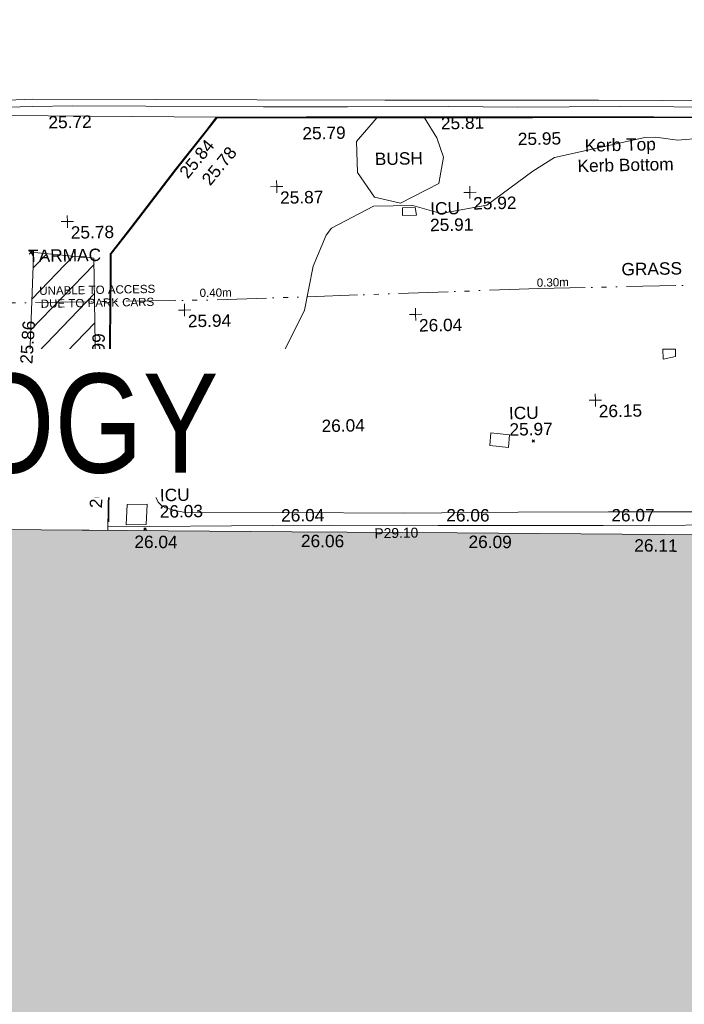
# Model space of a CAD drawing. Header units: millimetres. Extents: x -290717 to 520720, y -88450 to 287762.
# Tile 62 of 256: x -156196 to -136071, y 52334 to 82152. Entities that reach past the tile are written whole.
import ezdxf

# ---------------------------------------------------------------- set-up
doc = ezdxf.new("R2010")
doc.units = ezdxf.units.MM
doc.linetypes.add('IMPORT-UG_EIR_QLB2 _2_', pattern=[2750, 1500, -300, 0, -300, 150, -300, 0, -200])
doc.linetypes.add('IMPORT-UG_ELEC_STREET LIGHTING_QLB2 _2_', pattern=[2700, 1500, -300, 0, -250, 150, -300, 0, -200])
for name, color, linetype, lineweight, true_color in [('00_TOPO_FORM_LINES', 7, 'Continuous', 9, 0x666666), ('00_TOPO_KERB_BOTTOM', 1, 'Continuous', 9, 0xff0000), ('00_TOPO_KERB_TOP', 7, 'Continuous', 9, 0xa500a5), ('00_TOPO_LEVEL_SPOT', 7, 'Continuous', 9, 0x666666), ('00_TOPO_ROAD_MARKING_YELLOW_CONTINUOUS', 40, 'Continuous', 9, 0xffbf00), ('00_TOPO_SERV_IC', 5, 'Continuous', 9, 0x0000ff), ('00_TOPO_STEPS', 7, 'Continuous', 9, 0x666666), ('00_UAV_BUILDING_OUTLINE', 5, 'Continuous', 9, 0x0000ff), ('00_UAV_CONCRETE', 9, 'Continuous', 9, 0x808080), ('00_UAV_FORM_LINES', 7, 'Continuous', 9, 0x666666), ('00_UAV_SERV_IC', 5, 'Continuous', 9, 0x0000ff), ('01_DTM_CONTOUR_MNR', 7, 'Continuous', 9, 0xa5a552), ('12333-PUM-2D-U-0001-C01 - Rev2_REVIT IMPORT_dwg', 7, 'Continuous', 9, 0x767676), ('A_RHA_Line', 7, 'Continuous', 9, 0x00a600), ('PUM-EIRCOMM-NOTES', 6, 'Continuous', 9, 0xff00ff), ('PUM-EIRCOMM-QLB2', 6, 'IMPORT-UG_EIR_QLB2 _2_', 9, 0xff00ff), ('PUM-UNABLE TO SURVEY', 190, 'Continuous', 9, 0x7f00ff)]:
    doc.layers.add(name, color=color, linetype=linetype, lineweight=lineweight, true_color=true_color)
for name, color, linetype, lineweight in [('00_TOPO_ROAD_EDGE', 7, 'Continuous', 9), ('00_TOPO_SURFACE', 7, 'Continuous', 9), ('00_TOPO_SURVEY_TEXT', 7, 'Continuous', 9), ('A_RHA_Detail', 7, 'Continuous', 9), ('A_RHA_Text', 7, 'Continuous', 9), ('GEN-TEXT', 7, 'Continuous', 9), ('PARAPET_LVL', 7, 'Continuous', 9)]:
    doc.layers.add(name, color=color, linetype=linetype, lineweight=lineweight)
doc.styles.add('Arial Narrow', font='ARIALN.TTF', dxfattribs={"height": 3000})
doc.styles.add('Arial_1', font='arial.ttf', dxfattribs={"height": 250})
doc.styles.add('Arial_3', font='arial.ttf', dxfattribs={"height": 300})
doc.styles.add('Swis721 Lt BT_2', font='swissl.ttf', dxfattribs={"height": 375})

# ---------------------------------------------------------------- blocks, each defined once
blk = doc.blocks.new('12333-PUM-2D-U-0001-C01 - Rev2_REVIT IMPORT_dwg_MM-2077200-Site Location Plan Existing')
at = {"layer": '00_TOPO_LEVEL_SPOT', "color": 254, "true_color": 0xcccccc, "flags": 128}
for points in [[(0, -500), (0, 0), (-500, 0)], [(500, 0), (0, 0), (0, 500)]]:
    blk.add_lwpolyline(points, dxfattribs=at)
blk = doc.blocks.new('12333-PUM-2D-U-0001-C01 - Rev2_REVIT IMPORT_dwg_MGS62954_T2_Galway_ITM_3d_Rev1-2077680-Site Location Plan Existing')
at = {"layer": '00_TOPO_FORM_LINES', "color": 254, "true_color": 0xcccccc, "flags": 128}
blk.add_lwpolyline([(533757980, 725637130), (533757352, 725636419), (533757372, 725635484), (533757867, 725634731), (533758658, 725634535), (533759824, 725635109), (533759984, 725635902), (533759791, 725636491), (533759430, 725637103)], dxfattribs=at)
at = {"layer": '00_TOPO_KERB_BOTTOM', "color": 254, "true_color": 0xcccccc, "flags": 128}
blk.add_lwpolyline([(533749625, 725625029), (533749637, 725625233), (533749686, 725627072), (533749734, 725629092), (533749770, 725630485), (533749828, 725632580), (533749840, 725633149), (533749860, 725633171), (533750471, 725633924), (533751853, 725635668), (533752817, 725636847), (533753123, 725637231), (533753196, 725637233), (533755848, 725637194), (533759920, 725637120), (533762696, 725637073), (533766371, 725637012), (533769040, 725636950)], dxfattribs=at)
at = {"layer": '00_TOPO_KERB_TOP', "color": 254, "true_color": 0xcccccc, "flags": 128}
blk.add_lwpolyline([(533749651, 725625039), (533749662, 725625233), (533749712, 725627072), (533749760, 725629092), (533749796, 725630484), (533749854, 725632580), (533749866, 725633139), (533749879, 725633155), (533750491, 725633907), (533751873, 725635652), (533752838, 725636830), (533753136, 725637205), (533753196, 725637207), (533755847, 725637168), (533759920, 725637094), (533762695, 725637047), (533766370, 725636986), (533769039, 725636924)], dxfattribs=at)
at = {"layer": '00_TOPO_ROAD_EDGE', "color": 254, "true_color": 0xcccccc, "flags": 128}
blk.add_lwpolyline([(533753123, 725637231), (533748036, 725637357), (533743230, 725637471)], dxfattribs=at)
at = {"layer": '00_TOPO_ROAD_MARKING_YELLOW_CONTINUOUS', "color": 254, "true_color": 0xcccccc, "flags": 128}
for points in [[(533746810, 725637860), (533747570, 725637870)], [(533746810, 725637643), (533747573, 725637653)], [(533747570, 725637870), (533751330, 725637800), (533754370, 725637740), (533758230, 725637660), (533761730, 725637600), (533764700, 725637550), (533768600, 725637460)], [(533747573, 725637653), (533748770, 725637650), (533750990, 725637600), (533754560, 725637520), (533757100, 725637480), (533760160, 725637430), (533762260, 725637380), (533765370, 725637340), (533768600, 725637260)]]:
    blk.add_lwpolyline(points, dxfattribs=at)
at = {"layer": '00_TOPO_SERV_IC', "color": 254, "true_color": 0xcccccc}
for p, q in [((533758712, 725634160), (533758712, 725634388)), ((533759093, 725634388), (533758712, 725634388)), ((533758712, 725634160), (533759131, 725634160)), ((533759131, 725634160), (533759093, 725634388)), ((533766522, 725629664), (533766522, 725629969)), ((533766903, 725629969), (533766522, 725629969)), ((533766903, 725629740), (533766903, 725629969)), ((533766522, 725629664), (533766903, 725629740)), ((533749834, 725627454), (533749834, 725627911)), ((533750406, 725627911), (533749834, 725627911)), ((533750406, 725627454), (533750406, 725627911)), ((533749834, 725627454), (533750406, 725627454)), ((533750177, 725624939), (533750215, 725625549)), ((533750825, 725625549), (533750215, 725625549)), ((533750787, 725624939), (533750825, 725625549)), ((533750177, 725624939), (533750787, 725624939))]:
    blk.add_line(p, q, dxfattribs=at)
at = {"layer": '00_TOPO_STEPS', "color": 254, "true_color": 0xcccccc}
blk.add_line((533749059, 725624795), (533748839, 725624795), dxfattribs=at)
at = {"layer": '00_TOPO_SURFACE', "color": 254, "true_color": 0xcccccc}
blk.add_line((533749625, 725625029), (533749617, 725624776), dxfattribs=at)
at = {"layer": '00_UAV_CONCRETE', "color": 254, "true_color": 0xcccccc, "flags": 128}
blk.add_lwpolyline([(533749620, 725624883), (533754620, 725624834), (533756340, 725624818), (533759619, 725624754), (533763305, 725624684), (533764619, 725624665), (533769618, 725624596), (533772368, 725624559), (533774140, 725624458), (533774156, 725624203), (533774374, 725624206), (533774871, 725624214)], dxfattribs=at)
at = {"layer": '00_UAV_FORM_LINES', "color": 254, "true_color": 0xcccccc, "flags": 128}
blk.add_lwpolyline([(533750961, 725626023), (533751155, 725625608), (533751266, 725625490), (533751379, 725625428), (533751706, 725625330), (533752033, 725625267), (533754954, 725625221), (533758580, 725625145), (533762055, 725625113), (533764784, 725625072), (533768436, 725625015), (533771316, 725624935), (533771681, 725625005), (533772015, 725625096), (533772184, 725625141), (533772803, 725625313), (533773233, 725625432), (533773689, 725625447), (533774033, 725625374), (533774349, 725625264), (533775413, 725624656)], dxfattribs=at)
at = {"layer": '00_UAV_SERV_IC', "color": 254, "true_color": 0xcccccc}
for p, q in [((533761264, 725627530), (533761226, 725627149)), ((533761264, 725627530), (533761836, 725627454)), ((533761836, 725627454), (533761798, 725627073)), ((533761226, 725627149), (533761798, 725627073))]:
    blk.add_line(p, q, dxfattribs=at)
at = {"layer": '01_DTM_CONTOUR_MNR', "color": 254, "true_color": 0xcccccc, "flags": 128}
blk.add_lwpolyline([(533746750, 725626680), (533747694, 725626445), (533749660, 725625970), (533749682, 725626608), (533749696, 725627070), (533749716, 725627710), (533749750, 725628750), (533751316, 725627218), (533751881, 725626740), (533752384, 725626771), (533752487, 725626797), (533753010, 725627008), (533753737, 725627602), (533754305, 725628766), (533755130, 725630249), (533755688, 725631340), (533755978, 725632668), (533756391, 725633602), (533756553, 725633806), (533757834, 725634456), (533759026, 725634449), (533759869, 725634195), (533761270, 725634421), (533762678, 725635432), (533763339, 725635834), (533766088, 725636392), (533766416, 725636393), (533767075, 725636291), (533768551, 725636391)], dxfattribs=at)
at = {"xscale": 0.375, "yscale": 0.375, "zscale": 0.375}
for p in [(533754914, 725635097), (533760760, 725634821), (533748560, 725634150), (533752059, 725631407), (533759054, 725631154), (533764451, 725628463), (533756051, 725628162)]:
    blk.add_blockref('12333-PUM-2D-U-0001-C01 - Rev2_REVIT IMPORT_dwg_MM-2077200-Site Location Plan Existing', p, dxfattribs=at)
at = {"layer": '00_TOPO_KERB_BOTTOM', "color": 251, "true_color": 0x666666, "insert": (533759920, 725637116), "char_height": 375, "width": 1495.9, "attachment_point": 1, "line_spacing_factor": 1.005062, "style": 'Swis721 Lt BT_2'}
blk.add_mtext('25.81', dxfattribs=at)
at = {"layer": '00_TOPO_KERB_BOTTOM', "color": 251, "true_color": 0x666666, "char_height": 375, "attachment_point": 1, "line_spacing_factor": 1.005062, "style": 'Swis721 Lt BT_2'}
for s, insert, width, rotation in [('25.78', (533752615, 725635380), 1495.9, 49.5871), ('Kerb Bottom', (533764032, 725635753), 3414.46, 0.1679), ('25.86', (533747049, 725629878), 1495.9, 85.3112), ('26.03', (533749080, 725625465), 1495.9, 86.9371)]:
    blk.add_mtext(s, dxfattribs=dict(at, insert=insert, width=width, rotation=rotation))
at = {"layer": '00_TOPO_KERB_TOP', "color": 251, "true_color": 0x666666, "char_height": 375, "attachment_point": 1, "line_spacing_factor": 1.005062, "style": 'Swis721 Lt BT_2'}
for s, insert, width, rotation in [('25.84', (533751942, 725635606), 1495.9, 49.5871), ('Kerb Top', (533764261, 725636367), 2493.17, 0.1679), ('25.99', (533749218, 725629445), 1495.9, 88.1806)]:
    blk.add_mtext(s, dxfattribs=dict(at, insert=insert, width=width, rotation=rotation))
at = {"layer": '00_TOPO_KERB_TOP', "color": 251, "true_color": 0x666666, "insert": (533762239, 725636599), "char_height": 375, "width": 1495.9, "attachment_point": 1, "line_spacing_factor": 1.005062, "style": 'Swis721 Lt BT_2'}
blk.add_mtext('25.95', dxfattribs=at)
at = {"layer": '00_TOPO_LEVEL_SPOT', "char_height": 375, "width": 1495.9, "attachment_point": 1, "line_spacing_factor": 1.005062, "style": 'Swis721 Lt BT_2'}
for s, insert in [('25.87', (533755010, 725634949)), ('25.92', (533760855, 725634673)), ('25.78', (533748655, 725634003)), ('25.94', (533752154, 725631260)), ('26.04', (533759149, 725631007)), ('26.15', (533764546, 725628316)), ('26.04', (533756146, 725628015))]:
    blk.add_mtext(s, dxfattribs=dict(at, insert=insert))
at = {"layer": '00_TOPO_ROAD_EDGE', "color": 251, "true_color": 0x666666, "insert": (533748036, 725637352), "char_height": 375, "width": 1495.9, "attachment_point": 1, "line_spacing_factor": 1.005062, "style": 'Swis721 Lt BT_2'}
blk.add_mtext('25.72', dxfattribs=at)
at = {"layer": '00_TOPO_ROAD_MARKING_YELLOW_CONTINUOUS', "color": 251, "true_color": 0x666666, "insert": (533755720, 725636884), "char_height": 375, "width": 1495.9, "attachment_point": 1, "line_spacing_factor": 1.005062, "style": 'Swis721 Lt BT_2'}
blk.add_mtext('25.79', dxfattribs=at)
at = {"layer": '00_TOPO_SERV_IC', "color": 251, "true_color": 0x666666, "char_height": 375, "attachment_point": 1, "line_spacing_factor": 1.005062, "style": 'Swis721 Lt BT_2'}
for s, insert, width in [('ICU', (533759551, 725634540), 1021.01), ('25.91', (533759537, 725634040), 1495.9), ('ICU', (533750687, 725627806), 1021.01), ('25.89', (533750673, 725627305), 1495.9), ('ICU', (533751214, 725626005), 1021.01), ('26.03', (533751200, 725625505), 1495.9)]:
    blk.add_mtext(s, dxfattribs=dict(at, insert=insert, width=width))
at = {"layer": '00_TOPO_SURVEY_TEXT', "color": 251, "true_color": 0x666666, "char_height": 375, "attachment_point": 1, "line_spacing_factor": 1.005062, "style": 'Swis721 Lt BT_2'}
for s, insert, width in [('BUSH', (533757899, 725636070), 1657.36), ('TARMAC', (533747350, 725633315), 2450.43), ('GRASS', (533765308, 725632600), 2018.28)]:
    blk.add_mtext(s, dxfattribs=dict(at, insert=insert, width=width))
at = {"layer": '00_UAV_BUILDING_OUTLINE', "color": 251, "true_color": 0x666666, "char_height": 375, "width": 1495.9, "attachment_point": 1, "rotation": 358.5939, "line_spacing_factor": 1.005062, "style": 'Swis721 Lt BT_2'}
for s, insert in [('26.04', (533750422, 725624607)), ('26.06', (533755466, 725624546)), ('26.09', (533760539, 725624430)), ('26.11', (533765556, 725624233))]:
    blk.add_mtext(s, dxfattribs=dict(at, insert=insert))
at = {"layer": '00_UAV_CONCRETE', "color": 251, "true_color": 0x666666, "char_height": 375, "width": 1495.9, "attachment_point": 1, "line_spacing_factor": 1.005062, "style": 'Swis721 Lt BT_2'}
for s, insert, rotation in [('26.04', (533754875, 725625327), 359.4458), ('26.06', (533759879, 725625245), 358.8978), ('26.07', (533764875, 725625157), 359.2098)]:
    blk.add_mtext(s, dxfattribs=dict(at, insert=insert, rotation=rotation))
at = {"layer": '00_UAV_SERV_IC', "color": 251, "true_color": 0x666666, "char_height": 375, "attachment_point": 1, "line_spacing_factor": 1.005062, "style": 'Swis721 Lt BT_2'}
for s, insert, width in [('ICU', (533761825, 725628304), 1021.01), ('25.97', (533761833, 725627807), 1495.9)]:
    blk.add_mtext(s, dxfattribs=dict(at, insert=insert, width=width))
blk = doc.blocks.new('12333-PUM-2D-U-0001-C01 - Rev2_REVIT IMPORT_dwg-1620468-Site Location Plan Existing')
at = {"layer": 'PUM-UNABLE TO SURVEY', "true_color": 0xffffd4}
h = blk.add_hatch(dxfattribs=at)
h.set_pattern_fill('FP_8', style=0, pattern_type=2)
h.set_pattern_definition([(45, (107203.35, 14621.14), (-441.94, 441.94), [])])
h.paths.add_polyline_path([(106142, 11858), (108249, 11966), (108264, 17177), (106357, 17385), (106438, 17250), (106316, 15023)])
at = {"layer": 'GEN-TEXT', "color": 253, "true_color": 0xaaaaaa}
for p, q in [((106304, 17332), (106410, 17438)), ((106410, 17332), (106304, 17438)), ((121437, 11366), (121508, 11437)), ((121508, 11366), (121437, 11437)), ((109500, 10870), (109571, 10941)), ((109571, 10870), (109500, 10941)), ((109635, 8908), (109706, 8979)), ((109706, 8908), (109635, 8979))]:
    blk.add_line(p, q, dxfattribs=at)
at = {"layer": 'PUM-EIRCOMM-QLB2', "color": 211, "true_color": 0xffaaff}
blk.add_line((134118, 16077), (121719, 16018), dxfattribs=at)
at = {"layer": 'PUM-EIRCOMM-QLB2', "color": 211, "true_color": 0xffaaff, "flags": 128}
blk.add_lwpolyline([(121719, 16018), (111929, 15843), (104125, 15865), (94990, 15594)], dxfattribs=at)
at = {"layer": 'PUM-UNABLE TO SURVEY', "color": 7, "true_color": 0xffffd4, "flags": 128}
blk.add_lwpolyline([(106438, 17250), (106142, 11858), (108249, 11966), (108264, 17177), (106357, 17385)], close=True, dxfattribs=at)
blk.add_blockref('12333-PUM-2D-U-0001-C01 - Rev2_REVIT IMPORT_dwg_MGS62954_T2_Galway_ITM_3d_Rev1-2077680-Site Location Plan Existing', (-533641080, -725615854))
at = {"layer": 'PARAPET_LVL', "insert": (116610, 8843), "char_height": 300, "width": 1590.34, "attachment_point": 1, "line_spacing_factor": 0.941778, "style": 'Arial_3'}
blk.add_mtext('P29.10', dxfattribs=at)
at = {"layer": 'PUM-EIRCOMM-NOTES', "char_height": 250, "width": 1160.03, "attachment_point": 2, "line_spacing_factor": 0.941778, "style": 'Arial_1'}
for s, insert, rotation in [('0.40m', (111930, 16190), 359.8385), ('0.30m', (122142, 16324), 0.2764)]:
    blk.add_mtext(s, dxfattribs=dict(at, insert=insert, rotation=rotation))
at = {"layer": 'PUM-UNABLE TO SURVEY', "color": 51, "true_color": 0xffff7f, "insert": (108347, 16339), "char_height": 250, "width": 4156.5, "attachment_point": 2, "line_spacing_factor": 0.941778, "style": 'Arial_1'}
blk.add_mtext('UNABLE TO ACCESS\\PDUE TO PARK CARS', dxfattribs=at)

msp = doc.modelspace()

# ---------------------------------------------------------------- hatches: boundary and pattern name
at = {"layer": 'A_RHA_Detail', "true_color": 0xc0c0c0}
h = msp.add_hatch(color=9, dxfattribs=at)
h.paths.add_polyline_path([(-80881, -68503), (-80401, -68483), (-80401, -62985), (-24475, -63009), (-24456, -50840), (-36623, -50832), (-36623, -44229), (-50959, -44214), (-50959, -42574), (-54564, -42571), (-54566, -45054), (-92409, -45027), (-92412, -49202), (-100062, -49202), (-100052, -64853), (-86121, -64853), (-86092, -62958), (-84861, -62958), (-84855, -68240), (-80871, -68240)])
h.paths.add_polyline_path([(-137239, -68462), (-132720, -68433), (-132847, -62850), (-130455, -62917), (-130498, -61356), (-117581, -61423), (-117492, -49184), (-125137, -49178), (-125134, -45033), (-163007, -45006), (-163007, -44090), (-163124, -44090), (-163123, -42384), (-166564, -42384), (-166565, -44044), (-193158, -44025), (-193195, -62864), (-137270, -62917), (-137254, -65680)])
h.paths.add_polyline_path([(120311, -32334), (120312, -31611), (133451, -31638), (133469, -19718), (121296, -19692), (121320, -8191), (112277, -8172), (112263, -14811), (78286, -14740), (78293, -8167), (76546, -8163), (69356, -8153), (69354, -9157), (68373, -9155), (68373, -13706), (69334, -13708), (69325, -16250), (66623, -16250), (66620, -17995), (65989, -17995), (65985, -19731), (57152, -19712), (57127, -31560), (70278, -31587), (70278, -32272), (78264, -32285), (78267, -31020), (112336, -31091), (112336, -32318), (119781, -32333)])
h.paths.add_polyline_path([(7504, -1791), (15482, -674), (15484, 148), (56188, 206), (56156, 14338), (18017, 14236), (17968, 34313), (21727, 34324), (21709, 40608), (18010, 40608), (17996, 45484), (9770, 45421), (3966, 45443), (3985, 14177), (1023, 14177), (-277, 14191), (-232, 5977), (-226, 194), (1220, 180), (7478, 143), (7489, -674)])
h.paths.add_polyline_path([(77756, 53), (77730, 1700), (94464, 1660), (94606, 17991), (88810, 18015), (88800, 14437), (69414, 14458), (69377, 100), (70761, 92)])
h.paths.add_polyline_path([(61252, 46454), (105775, 46473), (105768, 61853), (92285, 61853), (92309, 65784), (96107, 65768), (96060, 75209), (101085, 75072), (104988, 74765), (108404, 74364), (112009, 73787), (115645, 73050), (116891, 72762), (120209, 71893), (120865, 71704), (124136, 70670), (127436, 69481), (127820, 69395), (128274, 69332), (128732, 69307), (129190, 69320), (129645, 69372), (130095, 69461), (130535, 69588), (130963, 69751), (131376, 69950), (131771, 70182), (132163, 70461), (132496, 70742), (132821, 71065), (133117, 71414), (133384, 71787), (133617, 72179), (133817, 72591), (133983, 73018), (134112, 73458), (134204, 73907), (134258, 74362), (134273, 74820), (134251, 75277), (134190, 75731), (134091, 76179), (133955, 76617), (133783, 77041), (133576, 77450), (133336, 77840), (133064, 78209), (132762, 78554), (132432, 78872), (132077, 79161), (131698, 79420), (131300, 79646), (131094, 79746), (132146, 83110), (122788, 86283), (121604, 82800), (117096, 83871), (116842, 83526), (116121, 91222), (110238, 91274), (110194, 90435), (104988, 90486), (104973, 94310), (103746, 94310), (103840, 122852), (96365, 122932), (96350, 123952), (104556, 123902), (104607, 120249), (125503, 120134), (125662, 137657), (114480, 137699), (114382, 129150), (104644, 129188), (104578, 126217), (101184, 126159), (101265, 135959), (89967, 135989), (89928, 125824), (93631, 125841), (93581, 122932), (88697, 122905), (88679, 95739), (86378, 95739), (86378, 96178), (83280, 96201), (83274, 95736), (70170, 95733), (70166, 96272), (66675, 96257), (66655, 95756), (65785, 95756), (65888, 117471), (53473, 117488), (53434, 98570), (40649, 98570), (40610, 94406), (38854, 94410), (38849, 89464), (40612, 89518), (40665, 86258), (38372, 86306), (38370, 76901), (50938, 76944), (50923, 74599), (56485, 74589), (56485, 75195), (92465, 75233), (92646, 71767), (89811, 69363), (85313, 69361), (85313, 66907), (75210, 66903), (75210, 63816), (70819, 63816), (70819, 64253), (69457, 64253), (69456, 66902), (61303, 66899), (61305, 63970), (70500, 63970), (70500, 61853), (61246, 61849), (61252, 46455)])
h.paths.add_polyline_path([(-17153, 48569), (-17153, 60770), (-29363, 60775), (-29363, 67399), (-43507, 67405), (-43489, 69093), (-45766, 69109), (-45794, 67405), (-47272, 67404), (-47272, 66455), (-86005, 66469), (-86007, 60522), (-92663, 60522), (-92667, 50184), (-79752, 50180), (-79752, 48591), (-17158, 48569)])
h.paths.add_polyline_path([(-201056, 48629), (-138378, 48635), (-138378, 50133), (-125468, 50134), (-125469, 60566), (-132187, 60566), (-132187, 66533), (-170643, 66806), (-170643, 67739), (-200340, 67489), (-200349, 60828), (-201058, 60828), (-201057, 51102)])
h.paths.add_polyline_path([(-240052, 54769), (-239444, 54811), (-239187, 54842), (-238765, 54941), (-238382, 55122), (-237990, 55355), (-237269, 55936), (-237030, 56229), (-236793, 56569), (-236555, 57004), (-236433, 57267), (-236300, 57753), (-236251, 58017), (-236236, 58516), (-236233, 58988), (-236214, 59823), (-236364, 59821), (-236634, 60698), (-236392, 61432), (-236225, 61435), (-236202, 62638), (-232564, 62639), (-232564, 63049), (-232732, 63049), (-232860, 63458), (-232732, 63914), (-232561, 63914), (-232522, 70598), (-240629, 70599), (-240630, 72351), (-246413, 72347), (-246413, 70616), (-254450, 70619), (-254455, 70754), (-254470, 73192), (-263883, 73268), (-263902, 68261), (-263715, 68260), (-263553, 67820), (-263719, 67392), (-263914, 67392), (-263957, 58634), (-260181, 58611), (-260192, 56354), (-257185, 56339), (-257213, 57093), (-257339, 57093), (-257471, 57532), (-257339, 58062), (-257203, 58064), (-257174, 58599), (-256478, 58575), (-256478, 58789), (-256013, 58912), (-255397, 58781), (-255397, 58596), (-243810, 58586), (-243805, 58352), (-243741, 57885), (-243619, 57422), (-243424, 56944), (-243247, 56608), (-243003, 56250), (-242732, 55933), (-242372, 55603), (-242141, 55425), (-241805, 55217), (-241529, 55077), (-241101, 54917), (-240836, 54841), (-240453, 54789), (-240203, 54777)])
h.paths.add_polyline_path([(40277, 59895), (40329, 69197), (36589, 69218), (36619, 74674), (32264, 74687), (32233, 69156), (11917, 69270), (11967, 78219), (29088, 78123), (29143, 88141), (15719, 88216), (15733, 90590), (4594, 90652), (4525, 78265), (10097, 78234), (10077, 74773), (4548, 74804), (4466, 60107), (19126, 60025), (19140, 62528), (31739, 62457), (31725, 59943), (38370, 59906)])
h.paths.add_polyline_path([(-246083, 72334), (-246083, 72334), (-246208, 72334)])
h.paths.add_polyline_path([(-114575, 112178), (-114575, 112178), (-114707, 115802)])
h.paths.add_polyline_path([(-154700, 101760), (-114382, 101776), (-114382, 106927), (-113756, 106927), (-113758, 111847), (-114432, 111847), (-114432, 112178), (-114575, 112178), (-114579, 121707), (-123057, 121707), (-123069, 156453), (-119381, 156454), (-119381, 160166), (-115501, 160167), (-115503, 166207), (-132412, 166600), (-132412, 166666), (-135275, 166665), (-135275, 166628), (-135911, 166628), (-135911, 166352), (-152521, 166346), (-152518, 159143), (-150699, 159118), (-150756, 122561), (-151059, 122561), (-151061, 121302), (-154138, 121373), (-154138, 121865), (-154704, 121867), (-154689, 119352), (-154746, 119352), (-154746, 118722), (-160794, 118749), (-160794, 119411), (-163852, 119422), (-163855, 118762), (-167569, 118779), (-166635, 124395), (-166844, 124471), (-167569, 124708), (-168028, 124841), (-168631, 124991), (-169238, 125117), (-169850, 125220), (-170466, 125298), (-171089, 125352), (-171704, 125381), (-172325, 125386), (-172782, 125375), (-173402, 125337), (-174019, 125276), (-174634, 125190), (-175245, 125081), (-176047, 124896), (-176665, 124725), (-177045, 124609), (-177632, 124405), (-176665, 118819), (-177559, 118822), (-177662, 125263), (-176365, 126543), (-159462, 126320), (-157058, 128609), (-157061, 136153), (-158639, 137740), (-159352, 137740), (-161634, 140201), (-168728, 140257), (-171035, 137943), (-174184, 137943), (-176460, 140292), (-177342, 140292), (-177342, 140358), (-183429, 140356), (-185922, 137917), (-185922, 131757), (-186907, 131757), (-187725, 130810), (-187724, 127376), (-186481, 126305), (-186479, 122327), (-185176, 121059), (-180304, 121059), (-180304, 118802), (-193555, 118802), (-193555, 133118), (-192594, 133118), (-192594, 134201), (-192225, 134201), (-192226, 136615), (-192595, 136615), (-192595, 137734), (-193589, 137734), (-193589, 147475), (-193163, 147493), (-192607, 147551), (-192360, 147590), (-192200, 147617), (-191883, 147683), (-191569, 147762), (-191020, 147932), (-190951, 147956), (-190648, 148071), (-190350, 148198), (-190057, 148336), (-189770, 148486), (-189375, 148717), (-189133, 148873), (-188868, 149059), (-188610, 149255), (-188355, 149465), (-188080, 149714), (-187885, 149902), (-187538, 150274), (-187446, 150378), (-187241, 150629), (-187046, 150888), (-186862, 151154), (-186546, 151670), (-186524, 151707), (-163675, 151670), (-163688, 148134), (-157304, 148136), (-157304, 155760), (-157557, 155765), (-157556, 166678), (-187009, 166700), (-187013, 162054), (-188707, 162045), (-188706, 155022), (-188738, 154651), (-188799, 154283), (-188857, 154035), (-188966, 153679), (-189103, 153333), (-189266, 152998), (-189455, 152677), (-189645, 152421), (-189917, 152104), (-190213, 151809), (-190531, 151539), (-190869, 151294), (-191225, 151076), (-191598, 150887), (-192093, 150683), (-192485, 150570), (-192904, 150482), (-193187, 150441), (-193594, 150407), (-193595, 151460), (-205369, 151455), (-205354, 113350), (-207187, 113349), (-207184, 105991), (-205313, 105991), (-205311, 101770), (-175489, 101781), (-175489, 110890), (-154703, 110898), (-154701, 103310)])
h.paths.add_polyline_path([(193736, 113048), (208865, 114991), (208976, 114127), (216448, 115086), (216039, 118272), (232649, 120405), (233426, 114352), (240632, 115278), (239855, 121330), (256407, 123456), (257092, 118089), (264572, 119041), (261878, 138525), (259179, 138222), (259197, 137439), (254686, 136897), (255413, 131315), (240853, 129522), (239771, 137919), (240650, 138010), (240062, 142777), (239166, 142685), (237631, 151018), (266173, 154561), (271297, 142612), (276532, 144861), (274942, 148528), (302075, 160135), (300216, 164320), (301528, 164907), (300405, 167478), (299017, 166946), (295627, 174519), (294333, 177537), (287289, 174519), (289428, 169661), (272957, 162557), (271943, 164897), (267016, 162764), (268502, 159357), (265200, 157946), (226856, 153147), (227510, 148852), (228281, 141179), (227302, 141050), (227895, 136433), (228749, 136524), (229602, 128024), (217691, 126494), (217642, 126874), (215139, 126553), (215195, 126113), (215016, 126090), (214841, 127450), (192259, 124549), (193486, 114991)])
h.paths.add_polyline_path([(-78076, 117606), (-78076, 117610), (-78070, 129486), (-74723, 129478), (-74723, 125436), (-48016, 125380), (-47997, 135873), (-61198, 135902), (-74715, 135924), (-74724, 131865), (-78070, 131873), (-78063, 149550), (-58292, 149542), (-58292, 148946), (-37708, 148938), (-37708, 159740), (-44148, 159743), (-44148, 162961), (-49830, 162961), (-49831, 160632), (-78494, 160644), (-78494, 161615), (-78739, 161615), (-78692, 168188), (-90845, 168127), (-90963, 152687), (-89065, 152686), (-89080, 117610), (-78375, 117606)])
h.paths.add_polyline_path([(69255, 129236), (69260, 136168), (86068, 136131), (86009, 164703), (58790, 164724), (58790, 170119), (54460, 170122), (54457, 166153), (47042, 166159), (47041, 164669), (39173, 164675), (39173, 164079), (17015, 164095), (17002, 147267), (12660, 147267), (12654, 139138), (17031, 139135), (17025, 129935), (39191, 129919), (39191, 129258), (69014, 129236)])
h.paths.add_polyline_path([(39266, 139468), (33051, 139484), (33088, 153428), (39278, 153412), (39278, 152830), (43058, 152820), (43025, 140093), (39267, 140093)])
h.paths.add_polyline_path([(1980, 189123), (18699, 189180), (18678, 195254), (24349, 195273), (24335, 199551), (28830, 199566), (28798, 208816), (24335, 208806), (24334, 209113), (16812, 209088), (16807, 208844), (6772, 208809), (6797, 201489), (-8471, 201437), (-8471, 200429), (-11856, 200418), (-11824, 190892), (-7615, 190905), (-7615, 190171), (-4609, 190169), (-4608, 190917), (1973, 190939), (1977, 189837)])
h.paths.add_polyline_path([(-20506, 190640), (-20122, 206347), (-41550, 207015), (-41462, 210450), (-31391, 210152), (-31079, 223863), (-44305, 224231), (-44491, 211866), (-47510, 211943), (-47723, 203659), (-47076, 203635), (-47175, 199532), (-46801, 199520), (-46874, 195479), (-44600, 195425), (-44686, 192243), (-38074, 192136), (-38104, 191127), (-21538, 190669)])
h.paths.add_polyline_path([(16801, 195962), (9657, 196015), (9644, 199514), (11632, 199486), (11632, 203322), (16807, 203391), (16801, 195984)])
h.paths.add_polyline_path([(122085, 200536), (122088, 206386), (125211, 206386), (125211, 206646), (126203, 206646), (126203, 207041), (130401, 206979), (130444, 209883), (126203, 209946), (126203, 214624), (127365, 214624), (127365, 225380), (126160, 225380), (126207, 241475), (119483, 241496), (119479, 246182), (109944, 246175), (109953, 233033), (115001, 233033), (115000, 208653), (112026, 208653), (112024, 200539), (122025, 200536)])
h.paths.add_polyline_path([(30087, 200987), (38031, 201029), (38031, 202923), (38110, 202923), (38067, 208828), (38013, 208828), (38012, 209013), (30045, 208970), (30061, 205986)])
h.paths.add_polyline_path([(195986, 205662), (202897, 206052), (202677, 209946), (195766, 209555)])
h.paths.add_polyline_path([(-91652, 206393), (-79454, 206433), (-79629, 238246), (-68904, 238215), (-68919, 246314), (-68757, 246313), (-68755, 246639), (-79620, 246651), (-79607, 247344), (-82155, 247318), (-82155, 247488), (-91641, 247473), (-91639, 246846), (-131470, 246641), (-131470, 250160), (-142857, 250177), (-142864, 246220), (-165119, 246272), (-165040, 253908), (-178677, 253930), (-178700, 238177), (-138599, 238209), (-138548, 206628), (-126647, 206572), (-126667, 234826), (-124963, 234826), (-124969, 234688), (-91596, 234664), (-91651, 207156)])
h.paths.add_polyline_path([(142124, 209114), (152768, 209127), (152745, 227013), (142101, 226999), (142122, 210583)])
h.paths.add_polyline_path([(168999, 209275), (169027, 226860), (161687, 226877), (161648, 209291), (168847, 209275)])
h.paths.add_polyline_path([(49761, 218477), (49794, 223316), (41274, 223363), (41274, 223291), (32187, 223352), (32202, 225553), (20082, 225635), (20035, 218708), (31566, 218630), (31566, 218599), (49547, 218478)])
h.paths.add_polyline_path([(162362, 234154), (162367, 241590), (135261, 241631), (135249, 234198), (160249, 234157)])
h.paths.add_polyline_path([(176459, 246710), (176516, 252173), (168884, 252253), (168935, 257069), (164355, 257117), (164296, 251512), (164417, 251511), (164368, 246837), (172300, 246753)])

# ---------------------------------------------------------------- linework, layer by layer
at = {"layer": 'A_RHA_Line', "color": 7}
for p, q in [((-152948, 66680), (-157948, 66716)), ((-147948, 66645), (-152948, 66680)), ((-142948, 66609), (-147948, 66645)), ((-137948, 66574), (-142948, 66609)), ((-132948, 66538), (-137948, 66574))]:
    msp.add_line(p, q, dxfattribs=at)

# ---------------------------------------------------------------- block references
at = {"layer": '12333-PUM-2D-U-0001-C01 - Rev2_REVIT IMPORT_dwg', "color": 254, "linetype": 'IMPORT-UG_ELEC_STREET LIGHTING_QLB2 _2_', "true_color": 0xffd4d4, "rotation": 0.9999999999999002}
msp.add_blockref('12333-PUM-2D-U-0001-C01 - Rev2_REVIT IMPORT_dwg-1620468-Site Location Plan Existing', (-261895, 55870), dxfattribs=at)

# ---------------------------------------------------------------- next in the draw order: texts
at = {"layer": 'A_RHA_Text', "lineweight": 35, "insert": (-174424, 71434), "char_height": 3000, "width": 29742.61, "attachment_point": 1, "style": 'Arial Narrow', "bg_fill": 3, "box_fill_scale": 1.25, "bg_fill_color": 256, "bg_fill_true_color": 13158600, "bg_fill_transparency": 0}
msp.add_mtext('NEPHROLOGY', dxfattribs=at)

doc.saveas('drawing.dxf')
